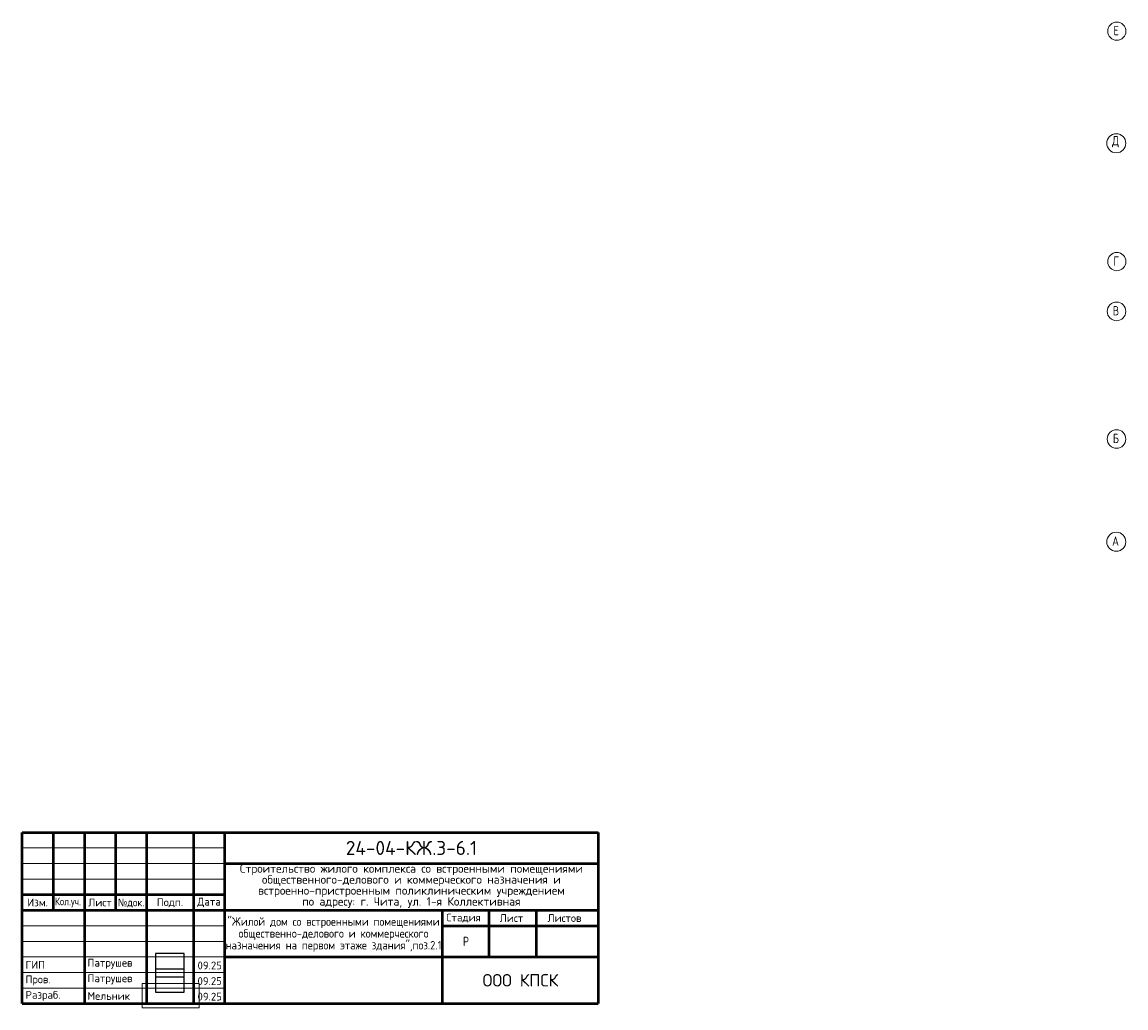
# Model space of a CAD drawing. Header units: metres. Extents: x -38 to 100, y -15 to 21.
# Tile 1 of 246: x -38 to -3, y -15 to 17. Entities that reach past the tile are written whole.
import ezdxf

# ---------------------------------------------------------------- set-up
doc = ezdxf.new("R2010")
doc.units = ezdxf.units.M
doc.header["$XCLIPFRAME"] = 2
doc.linetypes.add('______5', pattern=[1.1, 0.8, -0.1, 0.1, -0.1])
doc.layers.add('XR$1$Осевая линия (1)', color=7, linetype='______5', lineweight=13)
doc.layers.add('XR$2$Стена наружная_ Сайдинг', color=7, linetype='Continuous', lineweight=35)
doc.styles.add('ISOCPEUR', font='txt')
doc.styles.add('Segoe UI Symbol', font='txt')
picture_1 = doc.add_image_def('image1.jpg', size_in_pixel=(275, 222))
picture_2 = doc.add_image_def('image2.bmp', size_in_pixel=(685, 350))

# ---------------------------------------------------------------- blocks, each defined once
blk = doc.blocks.new('СЛОЖНЫЙ_ОБЪЕКТ_0')
at = {"layer": 'XR$2$Стена наружная_ Сайдинг', "color": 7, "linetype": 'Continuous', "lineweight": 50, "transparency": 33554687}
for p, q in [((-38.165, -9.355), (-19.665, -9.355)), ((-38.165, -14.855), (-38.165, -9.355)), ((-34.165, -14.855), (-34.165, -9.355)), ((-19.665, -9.355), (-19.665, -14.855)), ((-31.665, -10.355), (-19.665, -10.355)), ((-31.665, -11.355), (-38.165, -11.355)), ((-38.165, -11.855), (-31.665, -11.855)), ((-31.665, -11.855), (-19.665, -11.855)), ((-24.665, -12.355), (-19.665, -12.355)), ((-31.665, -13.355), (-19.665, -13.355)), ((-38.165, -14.855), (-19.665, -14.855))]:
    blk.add_line(p, q, dxfattribs=at)
at = {"layer": 'XR$2$Стена наружная_ Сайдинг', "color": 7, "linetype": 'Continuous', "lineweight": 13, "transparency": 33554687}
for p, q in [((-38.165, -9.855), (-31.665, -9.855)), ((-38.165, -10.355), (-31.665, -10.355)), ((-38.165, -10.855), (-31.665, -10.855)), ((-38.165, -12.355), (-31.665, -12.355)), ((-38.165, -12.855), (-31.665, -12.855)), ((-38.165, -13.355), (-31.665, -13.355)), ((-38.165, -13.855), (-31.665, -13.855)), ((-38.165, -14.355), (-31.665, -14.355))]:
    blk.add_line(p, q, dxfattribs=at)
at = {"layer": 'XR$2$Стена наружная_ Сайдинг', "color": 7, "linetype": 'Continuous', "lineweight": 50, "transparency": 33554687}
for points in [[(-37.165, -9.355), (-37.165, -10.605), (-37.165, -11.855)], [(-36.165, -9.355), (-36.165, -12.105), (-36.165, -14.855)], [(-35.165, -9.355), (-35.165, -10.605), (-35.165, -11.855)], [(-32.665, -9.355), (-32.665, -12.105), (-32.665, -14.855)], [(-31.665, -9.355), (-31.665, -12.105), (-31.665, -14.855)], [(-24.665, -14.855), (-24.665, -13.355), (-24.665, -11.855)], [(-23.165, -13.355), (-23.165, -12.605), (-23.165, -11.855)], [(-21.665, -11.855), (-21.665, -12.605), (-21.665, -13.355)]]:
    blk.add_lwpolyline(points, dxfattribs=at)

msp = doc.modelspace()

# ---------------------------------------------------------------- linework, layer by layer
at = {"layer": 'XR$1$Осевая линия (1)', "color": 7, "linetype": 'Continuous', "lineweight": 13, "transparency": 33554687}
for centre, radius in [((-3.0176, 16.3805), 0.2924), ((-3.0342, 12.7805), 0.3058), ((-3.0176, 8.9805), 0.2924), ((-3.0262, 7.3805), 0.2988), ((-3.0262, 3.2805), 0.2988), ((-3.0342, -0.0195), 0.3058)]:
    msp.add_circle(centre, radius, dxfattribs=at)

# ---------------------------------------------------------------- block references
at = {"layer": 'XR$2$Стена наружная_ Сайдинг', "color": 7, "linetype": 'Continuous', "lineweight": 13, "transparency": 33554687}
msp.add_blockref('СЛОЖНЫЙ_ОБЪЕКТ_0', (0, 0), dxfattribs=at)

# ---------------------------------------------------------------- texts
at = {"color": 7, "linetype": 'Continuous', "lineweight": 18, "transparency": 33554687}
for s, insert, char_height, width, attachment_point, style in [('\\A1;{\\fISOCPEUR|i0|b0;\\H0.450000;\\W1.000000;\\C7;24-04-КЖ.3-6.1}\\P', (-25.6653, -9.8548), 0.45, 4.445816, 5, 'ISOCPEUR'), ('\\A1;{\\fISOCPEUR|i0|b0;\\H0.250000;\\W1.000000;\\C7;Изм.}\\P', (-37.6654, -11.605), 0.25, 0.753409, 5, 'ISOCPEUR'), ('\\A1;{\\fISOCPEUR|i0|b0;\\H0.250000;\\W0.833333;\\C7;Кол.уч.}\\P', (-36.6912, -11.605), 0.25, 0.974432, 5, 'ISOCPEUR'), ('\\A1;{\\fISOCPEUR|i0|b0;\\H0.250000;\\W1.000000;\\C7;Лист}\\P', (-35.6654, -11.605), 0.25, 0.867188, 5, 'ISOCPEUR'), ('\\A1;{\\fSegoe UI Symbol|i0|b0;\\H0.250000;\\W0.909091;\\C7;№\\fISOCPEUR|i0|b0;док.}\\P', (-34.6654, -11.6224), 0.25, 1.022727, 5, 'Segoe UI Symbol'), ('\\A1;{\\fISOCPEUR|i0|b0;\\H0.250000;\\W1.000000;\\C7;Подп.}\\P', (-33.4154, -11.6154), 0.25, 0.917647, 5, 'ISOCPEUR'), ('\\A1;{\\fISOCPEUR|i0|b0;\\H0.250000;\\W1.000000;\\C7;Дата}\\P', (-32.1631, -11.605), 0.25, 0.968056, 5, 'ISOCPEUR'), ('\\A1;{\\fISOCPEUR|i0|b0;\\H0.250000;\\W1.000000;\\C7;Стадия}\\P', (-23.9928, -12.105), 0.25, 1.244681, 5, 'ISOCPEUR'), ('\\A1;{\\fISOCPEUR|i0|b0;\\H0.250000;\\W1.000000;\\C7;Лист}\\P', (-22.4526, -12.105), 0.25, 0.867188, 5, 'ISOCPEUR'), ('\\A1;{\\fISOCPEUR|i0|b0;\\H0.250000;\\W1.000000;\\C7;Листов}\\P', (-20.7517, -12.105), 0.25, 1.219565, 5, 'ISOCPEUR'), ('\\A1;{\\fISOCPEUR|i0|b0;\\H0.300000;\\W0.769231;\\C7;Р}\\P', (-23.9153, -12.8548), 0.3, 0.276923, 5, 'ISOCPEUR'), ('\\A1;{\\fISOCPEUR|i0|b0;\\H0.250000;\\W1.000000;\\C7;ГИП}\\P', (-38.0546, -13.608), 0.25, 0.69, 4, 'ISOCPEUR'), ('\\A1;{\\fISOCPEUR|i0|b0;\\H0.250000;\\W1.000000;\\C7;Патрушев}\\P', (-36.0646, -13.733), 0.25, 1.671094, 7, 'ISOCPEUR'), ('\\A1;{\\fISOCPEUR|i0|b0;\\H0.400000;\\W1.000000;\\C7;ООО КПСК}\\P', (-22.1653, -14.1048), 0.4, 2.633651, 5, 'ISOCPEUR'), ('\\A1;{\\fISOCPEUR|i0|b0;\\H0.250000;\\W1.000000;\\C7;Пров.}\\P', (-38.0546, -14.108), 0.25, 0.917647, 4, 'ISOCPEUR'), ('\\A1;{\\fISOCPEUR|i0|b0;\\H0.250000;\\W1.000000;\\C7;Патрушев}\\P', (-36.0646, -14.233), 0.25, 1.671094, 7, 'ISOCPEUR'), ('\\A1;{\\fISOCPEUR|i0|b0;\\H0.250000;\\W1.000000;\\C7;Разраб.}\\P', (-38.0546, -14.608), 0.25, 1.307449, 4, 'ISOCPEUR'), ('\\A1;{\\fISOCPEUR|i0|b0;\\H0.250000;\\W1.000000;\\C7;Мельник}\\P', (-36.0646, -14.733), 0.25, 1.395283, 7, 'ISOCPEUR')]:
    msp.add_mtext(s, dxfattribs=dict(at, insert=insert, char_height=char_height, width=width, attachment_point=attachment_point, style=style))
at = {"color": 7, "linetype": 'Continuous', "lineweight": 18, "transparency": 33554687, "char_height": 0.27, "attachment_point": 2}
for s, insert, width, line_spacing_factor in [('\\A1;{\\fISOCPEUR|i0|b0;\\H0.270000;\\W1.000000;\\C7;Строительство жилого комплекса со встроенными помещениями}\\P{\\fISOCPEUR|i0|b0;\\H0.270000;\\W1.000000;\\C7;общественного-делового и коммерческого назначения и}\\P{\\fISOCPEUR|i0|b0;\\H0.270000;\\W1.000000;\\C7;встроенно-пристроенным поликлиническим учреждением}\\P{\\fISOCPEUR|i0|b0;\\H0.270000;\\W1.000000;\\C7;по адресу: г. Чита, ул. 1-я Коллективная}\\P', (-25.6653, -10.3798), 11.142225, 0.783133), ('\\A1;{\\fISOCPEUR|i0|b0;\\H0.270000;\\W0.909091;\\C7;"Жилой дом со встроенными помещениями}\\P{\\fISOCPEUR|i0|b0;\\H0.270000;\\W0.909091;\\C7;общественно-делового и коммерческого}\\P{\\fISOCPEUR|i0|b0;\\H0.270000;\\W0.909091;\\C7;назначения на первом этаже здания",поз.2.1}\\P', (-28.1653, -12.0848), 7.061114, 0.843373)]:
    msp.add_mtext(s, dxfattribs=dict(at, insert=insert, width=width, line_spacing_factor=line_spacing_factor))
at = {"color": 7, "linetype": 'Continuous', "lineweight": 25, "transparency": 33554687, "char_height": 0.25, "width": 0.892424, "attachment_point": 7, "style": 'ISOCPEUR'}
for insert in [(-32.5323, -13.7535), (-32.5323, -14.2535), (-32.5323, -14.7535)]:
    msp.add_mtext('\\A1;{\\fISOCPEUR|i0|b0;\\H0.250000;\\W1.000000;\\C7;09.25}\\P', dxfattribs=dict(at, insert=insert))
at = {"layer": 'XR$1$Осевая линия (1)', "color": 7, "linetype": 'Continuous', "lineweight": 13, "transparency": 33554687, "char_height": 0.3, "attachment_point": 7, "style": 'ISOCPEUR'}
for s, insert, width in [('\\W0.78;Е', (-3.1226, 16.25), 0.326407), ('\\W0.82;Д', (-3.1692, 12.65), 0.392646), ('\\W0.78;Г', (-3.1226, 8.85), 0.326407), ('\\W0.80;В', (-3.1462, 7.25), 0.359833), ('\\W0.80;Б', (-3.1462, 3.15), 0.359833), ('\\W0.82;А', (-3.1692, -0.15), 0.392646)]:
    msp.add_mtext(s, dxfattribs=dict(at, insert=insert, width=width))

# ---------------------------------------------------------------- pictures from other files: only their frames are drawn
at = {"color": 7, "linetype": 'Continuous', "lineweight": 25, "transparency": 33554687}
image = msp.add_image(picture_1, insert=(-33.8817, -13.9884), size_in_units=(0.9214, 0.7438), dxfattribs=at)
image.set_boundary_path([(-0.5, 221.5), (274.5, 221.5), (274.5, -0.5), (-0.5, -0.5), (-0.5, 221.5)])
image.dxf.flags = 15
image = msp.add_image(picture_1, insert=(-33.8817, -14.4884), size_in_units=(0.9214, 0.7438), dxfattribs=at)
image.set_boundary_path([(-0.5, 221.5), (274.5, 221.5), (274.5, -0.5), (-0.5, -0.5), (-0.5, 221.5)])
image.dxf.flags = 15
at = {"color": 7, "linetype": 'Continuous', "lineweight": 13, "transparency": 33554687}
image = msp.add_image(picture_2, insert=(-34.3076, -14.9922), size_in_units=(1.8263, 0.7853), dxfattribs=at)
image.set_boundary_path([(684.5, 349.5), (684.5, -0.5), (-0.5, -0.5), (-0.5, 349.5), (684.5, 349.5)])
image.dxf.flags = 15

doc.saveas('drawing.dxf')
